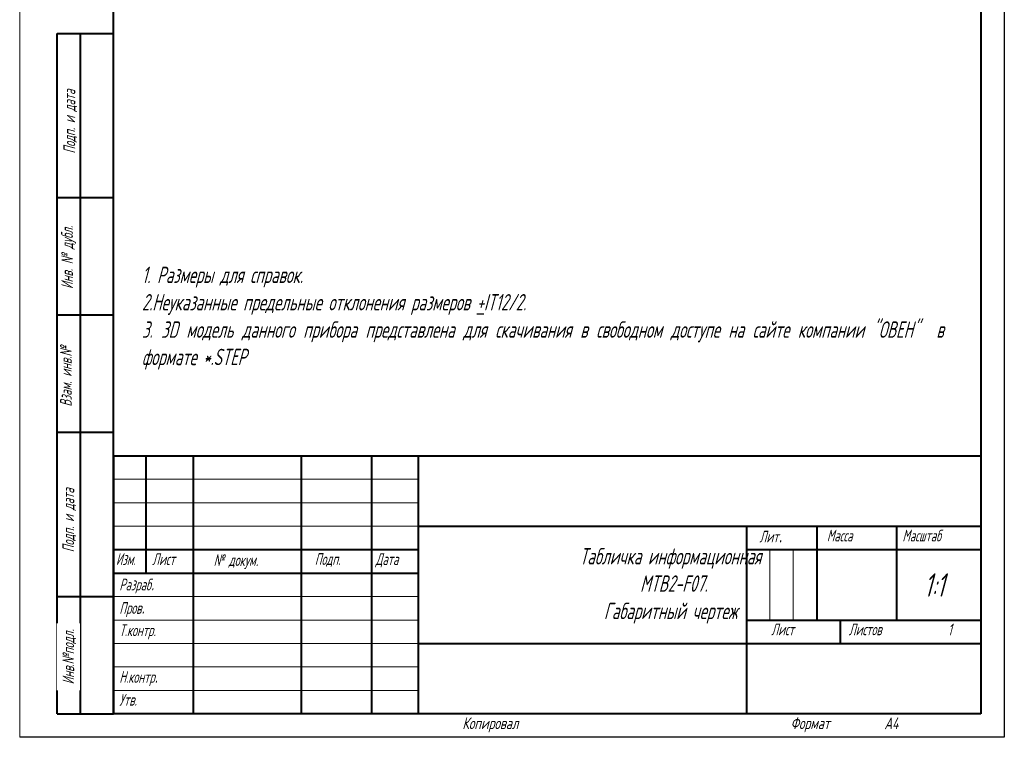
# Model space of a CAD drawing. Header units: millimetres. Extents: x 2883 to 3093, y 1129 to 1426.
# Tile 1 of 2: x 2883 to 3093, y 1129 to 1282. Entities that reach past the tile are written whole.
import ezdxf

# ---------------------------------------------------------------- set-up
doc = ezdxf.new("R2010")
doc.units = ezdxf.units.MM
doc.layers.add('text', color=7, linetype='Continuous', lineweight=25)
doc.layers.add('ФОРМАТ', color=7, linetype='Continuous')
doc.layers.add('ФОРМАТ @ 1', color=7, linetype='Continuous')
doc.styles.add('GOST', font='GOST.shx', dxfattribs={"width": 0.8, "oblique": 15})

msp = doc.modelspace()

# ---------------------------------------------------------------- linework, layer by layer
at = {"layer": 'ФОРМАТ', "lineweight": 0}
msp.add_line((2883.45, 1426.414), (2883.45, 1129.414), dxfattribs=at)
at = {"layer": 'ФОРМАТ', "linetype": 'ByBlock', "ltscale": 5}
for p, q in [((3093.45, 1426.414), (3093.45, 1129.414)), ((3093.45, 1129.414), (2883.45, 1129.414))]:
    msp.add_line(p, q, dxfattribs=at)
at = {"layer": 'ФОРМАТ', "linetype": 'ByBlock', "lineweight": 40, "ltscale": 5}
for p, q in [((2903.45, 1134.414), (2903.45, 1421.414)), ((3088.45, 1421.414), (3088.45, 1134.414)), ((3088.45, 1134.414), (2903.45, 1134.414))]:
    msp.add_line(p, q, dxfattribs=at)
at = {"layer": 'ФОРМАТ', "linetype": 'Continuous', "lineweight": 40}
for p, q in [((2891.45, 1134.414), (2891.45, 1279.414)), ((2891.45, 1279.414), (2903.45, 1279.414)), ((2896.45, 1134.414), (2896.45, 1279.414)), ((2903.45, 1244.414), (2891.45, 1244.414)), ((2903.45, 1219.414), (2891.45, 1219.414)), ((2903.45, 1194.414), (2891.45, 1194.414)), ((2903.45, 1189.414), (3088.45, 1189.414)), ((2903.45, 1189.414), (2903.45, 1134.414)), ((2910.45, 1164.414), (2910.45, 1189.414)), ((2920.45, 1189.414), (2920.45, 1134.414)), ((2943.45, 1189.414), (2943.45, 1134.414)), ((2958.45, 1189.414), (2958.45, 1134.414)), ((2968.45, 1189.414), (2968.45, 1134.414)), ((2968.45, 1174.414), (3088.45, 1174.414)), ((3038.45, 1174.414), (3038.45, 1134.414)), ((3053.45, 1174.414), (3053.45, 1154.414)), ((3070.45, 1174.414), (3070.45, 1154.414)), ((2903.45, 1169.414), (2968.45, 1169.414)), ((3038.45, 1169.414), (3088.45, 1169.414)), ((2903.45, 1164.414), (2968.45, 1164.414)), ((2891.45, 1159.414), (2903.45, 1159.414)), ((3038.45, 1154.414), (3088.45, 1154.414)), ((3058.45, 1154.414), (3058.45, 1149.414)), ((2968.45, 1149.414), (3088.45, 1149.414)), ((2891.45, 1134.414), (2903.45, 1134.414))]:
    msp.add_line(p, q, dxfattribs=at)
at = {"layer": 'ФОРМАТ', "linetype": 'Continuous', "lineweight": 0}
for p, q in [((2903.45, 1184.414), (2968.45, 1184.414)), ((2903.45, 1179.414), (2968.45, 1179.414)), ((2903.45, 1174.414), (2968.45, 1174.414)), ((3043.45, 1169.414), (3043.45, 1154.414)), ((3048.45, 1169.414), (3048.45, 1154.414)), ((2903.45, 1159.414), (2968.45, 1159.414)), ((2903.45, 1154.414), (2968.45, 1154.414)), ((2903.45, 1149.414), (2968.45, 1149.414)), ((2903.45, 1144.414), (2968.45, 1144.414)), ((2903.45, 1139.414), (2968.45, 1139.414))]:
    msp.add_line(p, q, dxfattribs=at)

# ---------------------------------------------------------------- texts
at = {"layer": 'text', "insert": (2909.515, 1229.744), "char_height": 3.5, "width": 170.5, "attachment_point": 1, "style": 'GOST'}
msp.add_mtext('{\\FGost|c0;1. Размеры для справок.\\P\\pxqj;2.Неуказанные предельные отклонения размеров \\L+\\lIT12/2.^I^I\\P3. 3D модель данного прибора представлена для скачивания в свободном доступе на сайте компании "ОВЕН"  в формате *.STEP}', dxfattribs=at)
at = {"layer": 'ФОРМАТ', "char_height": 2.5, "attachment_point": 1, "rotation": 90, "style": 'GOST'}
for s, insert in [('{\\Q15;\\W0.8;Подп. и дата}', (2892.8, 1253.844)), ('{\\FGost|c0;Инв. № дубл.}', (2892.303, 1224.979)), ('{\\FGost|c0;Взам. инв.№}', (2892.054, 1199.909)), ('{\\Q15;\\W0.8;Подп. и дата}', (2892.57, 1168.852))]:
    msp.add_mtext(s, dxfattribs=dict(at, insert=insert))
at = {"layer": 'ФОРМАТ', "attachment_point": 1, "style": 'GOST'}
for s, insert, char_height in [('{\\Q15;\\W0.8;Лит\\H1.4x;\\W0.965;.}', (3041.229, 1174.456), 2.5), ('{\\Q15;\\W0.8;Масштаб}', (3071.711, 1173.662), 2.5), ('{\\Q15;\\W0.8;Масса}', (3055.601, 1173.662), 2.5), ('\\pxqc;Табличка информационная\\P MTB2-F07.\\PГабаритный чертеж', (3002.895, 1169.768), 3.5), ('{\\Q15;\\W0.784;Изм.}', (2903.975, 1168.641), 2.5), ('{\\Q15;\\W0.8;Лист}', (2911.706, 1168.641), 2.5), ('{\\Q15;\\W0.8;Подп.}', (2946.388, 1168.662), 2.5), ('{\\Q15;\\W0.8;Дата}', (2959.355, 1168.641), 2.5), ('{\\Q15;\\W0.8;Разраб\\H1.4x;.}', (2904.699, 1164.229), 2.5), ('{\\Q15;\\W0.8;1:1}', (3076.336, 1164.381), 5), ('{\\Q15;\\W0.8;Пров\\H1.4x;.}', (2904.699, 1159.229), 2.5), ('{\\Q15;\\W0.8;Т.контр\\W0.965;.}', (2904.699, 1153.481), 2.5), ('{\\Q15;\\W0.8;Лист}', (3043.74, 1153.662), 2.5), ('{\\Q15;\\W0.8;Листов}', (3060.275, 1153.662), 2.5), ('{\\Q15;\\W0.8;1}', (3081.436, 1153.641), 2.5), ('{\\Q15;\\W0.8;Н.контр\\H1.4x;.}', (2904.699, 1144.529), 2.5), ('{\\Q15;\\W0.8;Утв.}', (2904.699, 1138.662), 2.5), ('{\\W0.9;Копировал}', (2977.859, 1133.662), 2.5), ('{\\W0.9;Формат}', (3047.859, 1133.662), 2.5), ('{\\W0.9;A4}', (3067.859, 1133.641), 2.5)]:
    msp.add_mtext(s, dxfattribs=dict(at, insert=insert, char_height=char_height))
at = {"layer": 'ФОРМАТ @ 1', "insert": (2924.816, 1168.437), "char_height": 2.5, "attachment_point": 1, "style": 'GOST'}
msp.add_mtext('{\\FGost|c0;№ докум\\W0.965;.}', dxfattribs=at)

# ---------------------------------------------------------------- next in the draw order: texts
at = {"layer": 'ФОРМАТ', "insert": (2892.57, 1140.688), "char_height": 2.5, "attachment_point": 1, "rotation": 90, "style": 'GOST', "bg_fill": 2}
msp.add_mtext('{\\FGost|c0;Инв.№подл\\W0.965;.}', dxfattribs=at)

doc.saveas('drawing.dxf')
